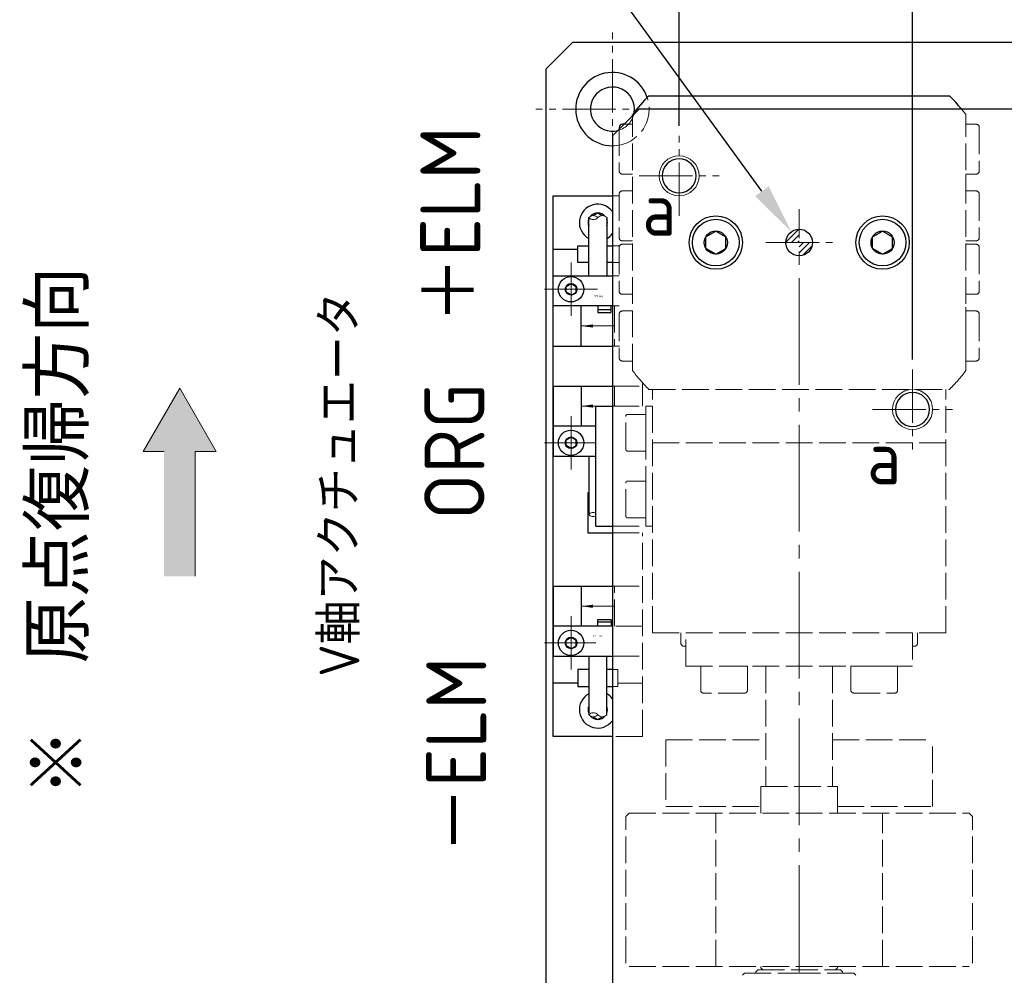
# Model space of a CAD drawing. Header units: millimetres. Extents: x 8809 to 9805, y 1960 to 2646.
# Tile 17 of 48: x 8839 to 8986, y 2313 to 2456. Entities that reach past the tile are written whole.
import ezdxf

# ---------------------------------------------------------------- set-up
doc = ezdxf.new("R2010")
doc.units = ezdxf.units.MM
doc.header["$LTSCALE"] = 0.8
doc.linetypes.add('GEN3', pattern=[6.25, 5, -1.25])
doc.linetypes.add('GEN7', pattern=[13.75, 10, -1.25, 1.25, -1.25])
doc.layers.get('0').update_dxf_attribs({"lineweight": 30})
for name, color, linetype, lineweight in [('3', 6, 'GEN3', 15), ('5', 3, 'Continuous', 15), ('6', 2, 'Continuous', 15), ('7', 4, 'GEN7', 15), ('8', 1, 'Continuous', 15)]:
    doc.layers.add(name, color=color, linetype=linetype, lineweight=lineweight)
doc.styles.get("Standard").update_dxf_attribs({"font": 'ISOCP.SHX', "bigfont": 'EXTFONT.SHX'})
doc.dimstyles.new('GEN-ISO$0', dxfattribs={"dimtxt": 3.2, "dimasz": 2.5, "dimexe": 1, "dimexo": 0.5, "dimgap": 1, "dimtad": 1, "dimdec": 3, "dimdsep": 46, "dimtxsty": 'STANDARD', "dimblk1": 'OPEN', "dimblk2": 'OPEN', "dimsah": 1, "dimcen": 0, "dimclrd": 256, "dimclre": 256, "dimclrt": 2, "dimadec": 0, "dimazin": 0, "dimtp": 0.1, "dimtm": 0.1, "dimtfac": 0.71, "dimtdec": 3, "dimtmove": 0, "dimatfit": 3, "dimldrblk": 'OPEN', "dimfxl": 1, "dimtzin": 0, "dimarcsym": 0})
doc.dimstyles.new('GEN-ISO$3', dxfattribs={"dimtxt": 3.2, "dimasz": 2.5, "dimexe": 1, "dimexo": 0.5, "dimgap": 1, "dimtad": 1, "dimtoh": 1, "dimdec": 3, "dimdsep": 46, "dimtxsty": 'STANDARD', "dimblk2": 'OPEN', "dimcen": 0, "dimclrd": 256, "dimclre": 256, "dimclrt": 2, "dimadec": 0, "dimazin": 0, "dimtp": 0.1, "dimtm": 0.1, "dimtfac": 0.71, "dimtdec": 3, "dimtofl": 0, "dimtmove": 0, "dimatfit": 0, "dimldrblk": 'OPEN', "dimfxl": 1, "dimtzin": 0, "dimarcsym": 0})

# ---------------------------------------------------------------- blocks, each defined once
blk = doc.blocks.new('_OPEN')
at = {"color": 0, "linetype": 'ByBlock'}
for p, q in [((-1, 0.167), (0, 0)), ((0, 0), (-1, -0.167)), ((0, 0), (-1, 0))]:
    blk.add_line(p, q, dxfattribs=at)
blk = doc.blocks.new('*D320')
at = {"layer": '5', "lineweight": -2, "transparency": 16777216}
for p, q in [((8972.41, 2404.96), (8972.41, 2550.36)), ((9182.41, 2404.96), (9182.41, 2550.36)), ((8979.91, 2547.36), (9174.91, 2547.36))]:
    blk.add_line(p, q, dxfattribs=at)
at = {"layer": 'DEFPOINTS', "color": 0, "transparency": 16777216}
for p in [(9182.41, 2547.36), (8972.41, 2403.46), (9182.41, 2403.46)]:
    blk.add_point(p, dxfattribs=at)
at = {"layer": '5', "lineweight": -2, "transparency": 16777216, "xscale": 7.5, "yscale": 7.5, "zscale": 7.5, "rotation": 180}
blk.add_blockref('_OPEN', (8972.41, 2547.36), dxfattribs=at)
at = {"layer": '5', "lineweight": -2, "transparency": 16777216, "xscale": 7.5, "yscale": 7.5, "zscale": 7.5}
blk.add_blockref('_OPEN', (9182.41, 2547.36), dxfattribs=at)
at = {"layer": '5', "color": 2, "transparency": 16777216, "insert": (9077.41, 2555.16), "char_height": 9.6, "attachment_point": 5}
blk.add_mtext('□210', dxfattribs=at)
blk = doc.blocks.new('*D321')
at = {"layer": '5', "lineweight": -2, "transparency": 16777216}
for p, q in [((8937.41, 2439.96), (8937.41, 2574.43)), ((9217.41, 2439.96), (9217.41, 2574.43)), ((8944.91, 2571.43), (9209.91, 2571.43))]:
    blk.add_line(p, q, dxfattribs=at)
at = {"layer": 'DEFPOINTS', "color": 0, "transparency": 16777216}
for p in [(9217.41, 2571.43), (8937.41, 2438.46), (9217.41, 2438.46)]:
    blk.add_point(p, dxfattribs=at)
at = {"layer": '5', "lineweight": -2, "transparency": 16777216, "xscale": 7.5, "yscale": 7.5, "zscale": 7.5, "rotation": 180}
blk.add_blockref('_OPEN', (8937.41, 2571.43), dxfattribs=at)
at = {"layer": '5', "lineweight": -2, "transparency": 16777216, "xscale": 7.5, "yscale": 7.5, "zscale": 7.5}
blk.add_blockref('_OPEN', (9217.41, 2571.43), dxfattribs=at)
at = {"layer": '5', "color": 2, "transparency": 16777216, "insert": (9077.41, 2579.24), "char_height": 9.6, "attachment_point": 5}
blk.add_mtext('□280', dxfattribs=at)
blk = doc.blocks.new('*D326')
at = {"layer": '5', "lineweight": -2, "transparency": 16777216}
for p, q in [((8915.72, 2477.03), (8852.73, 2477.03)), ((8949.82, 2430.14), (8915.72, 2477.03))]:
    blk.add_line(p, q, dxfattribs=at)
at = {"layer": '5', "transparency": 16777216}
blk.add_solid([(8950.83, 2430.88), (8948.81, 2429.41), (8954.23, 2424.08)], dxfattribs=at)
at = {"layer": 'DEFPOINTS', "color": 0, "transparency": 16777216}
for p in [(8954.23, 2424.08), (8956.59, 2420.84)]:
    blk.add_point(p, dxfattribs=at)
at = {"layer": '5', "color": 2, "transparency": 16777216, "insert": (8882.72, 2485.79), "char_height": 9.6, "attachment_point": 5}
blk.add_mtext('V(-122,130)', dxfattribs=at)

msp = doc.modelspace()

# ---------------------------------------------------------------- hatches: boundary and pattern name
at = {"layer": '6'}
msp.add_hatch(color=256, dxfattribs=at).paths.add_polyline_path([(8857.0739, 2391.1737), (8862.5339, 2400.6307), (8867.9939, 2391.1737), (8864.8739, 2391.1737), (8864.8739, 2372.4537), (8860.1939, 2372.4537), (8860.1939, 2391.1737)])
at = {"layer": '8'}
h = msp.add_hatch(dxfattribs=at)
h.set_pattern_fill('ANSI31', color=256, scale=0.2, style=0)
h.set_pattern_definition([(45, (623.8166, -7893.5051), (-0.449012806, 0.449012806), [])])
h.paths.add_polyline_path([(8955.4088, 2424.4582, 0.4142132), (8953.4088, 2422.4582), (8953.4088, 2422.4582), (8955.4088, 2422.4582)])
h.paths.add_polyline_path([(8957.4088, 2422.4582), (8955.4088, 2422.4582), (8955.4088, 2420.4582, 0.41421435)])

# ---------------------------------------------------------------- linework, layer by layer
for p, q in [((8921.4089, 2452.4582), (8917.4089, 2448.4582)), ((8921.4089, 2452.4582), (8917.4089, 2448.4582)), ((9233.4089, 2452.4582), (8921.4089, 2452.4582)), ((9233.4089, 2452.4582), (8921.4089, 2452.4582)), ((8917.4089, 2448.4582), (8917.4089, 2136.4582)), ((8917.4089, 2448.4582), (8917.4089, 2136.4582)), ((8932.8644, 2444.4582), (8977.9532, 2444.4582)), ((8930.4087, 2441.458), (8930.4087, 2441.6218)), ((8929.1589, 2440.2082), (8928.9088, 2440.2082)), ((8928.4088, 2439.7082), (8928.4088, 2439.4581)), ((8917.4089, 2436.9582), (8917.4089, 2328.9582)), ((8917.4089, 2436.9582), (8917.4089, 2328.9582)), ((8918.5087, 2348.4582), (8918.5087, 2429.4582)), ((8918.5087, 2429.4582), (8927.4089, 2429.4582)), ((8924.5216, 2426.5049), (8925.2087, 2426.9016)), ((8925.2087, 2426.9016), (8925.8957, 2426.5049)), ((8923.8587, 2417.4582), (8923.8587, 2426.2084)), ((8926.5587, 2426.2084), (8926.5587, 2417.4582)), ((8941.4088, 2423.3242), (8942.9088, 2424.1902)), ((8942.9088, 2424.1902), (8944.4088, 2423.3242)), ((8966.4088, 2423.3242), (8967.9088, 2424.1902)), ((8967.9088, 2424.1902), (8969.4088, 2423.3242)), ((8941.4088, 2421.5922), (8941.4088, 2423.3242)), ((8944.4088, 2421.5922), (8944.4088, 2423.3242)), ((8966.4088, 2421.5922), (8966.4088, 2423.3242)), ((8969.4088, 2421.5922), (8969.4088, 2423.3242)), ((8918.5087, 2421.4582), (8922.2087, 2421.4582)), ((8922.2087, 2419.4582), (8922.2087, 2421.9582)), ((8922.2087, 2421.9582), (8923.8587, 2421.9582)), ((8926.5587, 2421.9582), (8927.4089, 2421.9582)), ((8942.9088, 2420.7261), (8941.4088, 2421.5922)), ((8942.9088, 2420.7261), (8944.4088, 2421.5922)), ((8967.9088, 2420.7261), (8966.4088, 2421.5922)), ((8967.9088, 2420.7261), (8969.4088, 2421.5922)), ((8923.8587, 2419.4582), (8922.2087, 2419.4582)), ((8927.4089, 2419.4582), (8926.5587, 2419.4582)), ((8918.5087, 2417.4582), (8927.4089, 2417.4582)), ((8918.5087, 2406.9582), (8918.5087, 2417.4582)), ((8920.4587, 2415.8912), (8921.2087, 2416.3242)), ((8920.4587, 2415.0252), (8920.4587, 2415.8912)), ((8921.2087, 2414.5922), (8920.4587, 2415.0252)), ((8921.2087, 2416.3242), (8921.9587, 2415.8912)), ((8921.2087, 2414.5922), (8921.9587, 2415.0252)), ((8921.9587, 2415.0252), (8921.9587, 2415.8912)), ((8927.4089, 2412.9582), (8918.5087, 2412.9582)), ((8922.7087, 2406.9582), (8922.7087, 2412.9582)), ((8925.2087, 2412.9582), (8925.2087, 2411.9582)), ((8927.2087, 2412.3582), (8925.2087, 2412.3582)), ((8925.2087, 2411.9582), (8927.2087, 2411.9582)), ((8927.2087, 2411.9582), (8927.2087, 2412.9582)), ((8918.5087, 2406.9582), (8927.4089, 2406.9582)), ((8918.5087, 2400.9582), (8927.4089, 2400.9582)), ((8918.5087, 2400.9582), (8918.5087, 2390.4582)), ((8918.5087, 2400.9582), (8918.5087, 2390.4582)), ((8922.7087, 2400.9582), (8922.7087, 2394.9582)), ((8924.9087, 2379.9582), (8924.9087, 2397.9582)), ((8924.9087, 2397.9582), (8927.4089, 2397.9582)), ((8924.9087, 2394.9582), (8918.5087, 2394.9582)), ((8920.4587, 2392.8912), (8921.2087, 2393.3242)), ((8920.4587, 2392.0252), (8920.4587, 2392.8912)), ((8921.2087, 2393.3242), (8921.9587, 2392.8912)), ((8921.9587, 2392.0252), (8921.9587, 2392.8912)), ((8921.2087, 2391.5922), (8920.4587, 2392.0252)), ((8921.2087, 2391.5922), (8921.9587, 2392.0252)), ((8918.5087, 2390.4582), (8924.9087, 2390.4582)), ((8923.8587, 2390.4582), (8923.8587, 2381.708)), ((8923.8587, 2384.9582), (8923.7087, 2384.9582)), ((8923.7087, 2384.9582), (8923.7087, 2378.9582)), ((8924.9087, 2379.9582), (8927.4089, 2379.9582)), ((8923.7087, 2378.9582), (8927.4089, 2378.9582)), ((8918.5087, 2370.9582), (8927.4089, 2370.9582)), ((8918.5087, 2370.9582), (8918.5087, 2360.4582)), ((8922.7087, 2370.9582), (8922.7087, 2364.9582)), ((8927.4089, 2364.9582), (8918.5087, 2364.9582)), ((8925.2087, 2365.9582), (8927.2087, 2365.9582)), ((8925.2087, 2364.9582), (8925.2087, 2365.9582)), ((8927.2087, 2365.5582), (8925.2087, 2365.5582)), ((8927.2087, 2365.9582), (8927.2087, 2364.9582)), ((8920.4587, 2362.8912), (8921.2087, 2363.3242)), ((8921.2087, 2363.3242), (8921.9587, 2362.8912)), ((8920.4587, 2362.0252), (8920.4587, 2362.8912)), ((8921.2087, 2361.5922), (8920.4587, 2362.0252)), ((8921.2087, 2361.5922), (8921.9587, 2362.0252)), ((8921.9587, 2362.0252), (8921.9587, 2362.8912)), ((8918.5087, 2360.4582), (8927.4089, 2360.4582)), ((8923.8587, 2360.4582), (8923.8587, 2351.708)), ((8926.5587, 2351.708), (8926.5587, 2360.4582)), ((8923.8587, 2358.4582), (8922.2087, 2358.4582)), ((8922.2087, 2358.4582), (8922.2087, 2355.9582)), ((8927.4089, 2358.4582), (8926.5587, 2358.4582)), ((8922.2087, 2356.4582), (8918.5087, 2356.4582)), ((8922.2087, 2355.9582), (8923.8587, 2355.9582)), ((8926.5587, 2355.9582), (8927.4089, 2355.9582)), ((8924.5216, 2351.4115), (8925.2087, 2351.0148)), ((8925.2087, 2351.0148), (8925.8957, 2351.4115)), ((8927.4089, 2348.4582), (8918.5087, 2348.4582))]:
    msp.add_line(p, q)
at = {"ltscale": 2}
for p, q in [((8927.4089, 2438.4582), (8931.4089, 2442.4582)), ((9223.4089, 2442.4582), (8931.4089, 2442.4582)), ((8927.4089, 2438.4582), (8927.4089, 2146.4582))]:
    msp.add_line(p, q, dxfattribs=at)
at = {"ltscale": 2, "extrusion": (0, 0, -1)}
for centre in [(-8937.4089, 2432.4582), (-8972.4089, 2397.4582)]:
    msp.add_circle(centre, 2.55, dxfattribs=at)
at = {"ltscale": 2}
for centre in [(8942.9088, 2422.4582), (8967.9088, 2422.4582)]:
    msp.add_circle(centre, 4, dxfattribs=at)
for centre, radius in [((8942.9088, 2422.4582), 3.5), ((8967.9088, 2422.4582), 3.5), ((8942.9088, 2422.4582), 1.7321), ((8955.4088, 2422.4582), 2), ((8955.4088, 2422.4582), 2), ((8967.9088, 2422.4582), 1.7321), ((8921.2087, 2415.4582), 1.9), ((8921.2087, 2415.4582), 0.866), ((8921.2087, 2392.4582), 1.9), ((8921.2087, 2392.4582), 0.866), ((8921.2087, 2362.4582), 1.9), ((8921.2087, 2362.4582), 0.866)]:
    msp.add_circle(centre, radius)
for centre, radius, start, end in [((8927.4089, 2442.4582), 5.5, 18.552374, 270), ((8927.4089, 2442.4582), 3.3, 351.302167, 283.992417), ((8955.4088, 2422.4582), 31.5, 135.700208, 142.528281), ((8955.4088, 2422.4582), 31.5, 39.4141, 44.299792), ((8928.9088, 2439.7082), 0.5, 90.0022, 180), ((8925.2087, 2425.4582), 2.75, 36.863394, 240.599649), ((8925.2087, 2425.4582), 1.4434, 41.07702, 138.92298), ((8925.2087, 2425.4582), 1.4434, 159.27787, 200.72213), ((8925.2087, 2425.4582), 1.4434, 339.27787, 20.72213), ((8925.2087, 2425.4582), 2.75, 299.400351, 323.136606), ((8925.2087, 2352.4582), 2.75, 119.400351, 323.136606), ((8925.2087, 2352.4582), 2.75, 36.863394, 60.599649), ((8925.2087, 2352.4582), 1.4434, 159.27787, 200.72213), ((8925.2087, 2352.4582), 1.4434, 339.27787, 20.72213), ((8925.2087, 2352.4582), 1.4434, 221.07702, 318.92298)]:
    msp.add_arc(centre, radius, start, end)
at = {"layer": '3'}
for p, q in [((8930.4087, 2403.2945), (8930.4087, 2441.458)), ((8980.4087, 2403.2943), (8980.4087, 2441.622)), ((8930.4088, 2440.2082), (8929.1589, 2440.2082)), ((8980.4088, 2440.4582), (8980.4088, 2439.9582)), ((8981.9088, 2440.2082), (8980.4088, 2440.2082)), ((8928.4088, 2439.4581), (8928.4088, 2433.2082)), ((8982.4088, 2439.7082), (8982.4088, 2433.2082)), ((8930.4088, 2432.7082), (8928.9088, 2432.7082)), ((8930.4088, 2432.7082), (8928.9088, 2432.7082)), ((8980.4088, 2432.7082), (8981.9088, 2432.7082)), ((8980.4088, 2432.6582), (8980.4088, 2432.1582)), ((8928.4088, 2429.7082), (8928.4088, 2423.2082)), ((8928.4088, 2429.7082), (8928.4088, 2423.2082)), ((8928.9088, 2430.2082), (8928.8789, 2430.2073)), ((8928.9088, 2430.2082), (8928.8789, 2430.2073)), ((8930.4088, 2430.2082), (8928.9088, 2430.2082)), ((8930.4088, 2430.2082), (8928.9088, 2430.2082)), ((8981.9088, 2430.2082), (8980.4088, 2430.2082)), ((8982.4088, 2429.7082), (8982.4088, 2423.2082)), ((8927.4089, 2429.4582), (8928.4088, 2429.4582)), ((8928.4088, 2423.2082), (8928.4089, 2423.1963)), ((8928.9088, 2422.7082), (8930.4088, 2422.7082)), ((8928.9088, 2422.7082), (8930.4088, 2422.7082)), ((8980.4088, 2422.7082), (8981.9088, 2422.7082)), ((8927.4089, 2421.9582), (8928.4088, 2421.9582)), ((8928.4088, 2421.7082), (8928.4088, 2415.2082)), ((8928.4088, 2421.7082), (8928.4088, 2415.2082)), ((8928.9088, 2422.2082), (8928.8789, 2422.2073)), ((8928.9088, 2422.2082), (8928.8789, 2422.2073)), ((8930.4088, 2422.2082), (8928.9088, 2422.2082)), ((8930.4088, 2422.2082), (8928.9088, 2422.2082)), ((8981.9088, 2422.2082), (8980.4088, 2422.2082)), ((8982.4088, 2421.7082), (8982.4088, 2415.2082)), ((8928.4088, 2419.4582), (8927.4089, 2419.4582)), ((8927.4089, 2417.4582), (8928.4088, 2417.4582)), ((8928.4088, 2415.2082), (8928.4096, 2415.1783)), ((8928.9088, 2414.7082), (8930.4088, 2414.7082)), ((8928.9088, 2414.7082), (8930.4088, 2414.7082)), ((8980.4088, 2414.7082), (8981.9088, 2414.7082)), ((8928.4088, 2412.9582), (8927.4089, 2412.9582)), ((8927.7087, 2412.9582), (8927.7087, 2406.9582)), ((8930.4088, 2412.2082), (8928.9088, 2412.2082)), ((8930.4088, 2412.2082), (8928.9088, 2412.2082)), ((8980.4088, 2412.2582), (8980.4088, 2412.7582)), ((8980.4088, 2404.9582), (8980.4088, 2412.2582)), ((8980.4088, 2412.2082), (8981.9088, 2412.2082)), ((8928.4088, 2411.7082), (8928.4088, 2405.2082)), ((8928.4088, 2411.7082), (8928.4088, 2405.2082)), ((8982.4088, 2411.7082), (8982.4088, 2405.2082)), ((8927.4089, 2406.9582), (8928.4758, 2406.9582)), ((8928.9088, 2404.7082), (8930.4088, 2404.7082)), ((8928.9088, 2404.7082), (8930.4088, 2404.7082)), ((8980.4088, 2404.4582), (8980.4088, 2404.9582)), ((8980.4088, 2404.7082), (8981.9088, 2404.7082)), ((8927.4089, 2400.9582), (8931.9087, 2400.9582)), ((8927.7087, 2397.9582), (8927.7087, 2400.9582)), ((8931.9087, 2397.9582), (8931.9087, 2401.4821)), ((8931.9087, 2397.9582), (8931.9087, 2400.9582)), ((8931.9087, 2397.9582), (8931.9087, 2400.9582)), ((8932.8644, 2400.4582), (8977.9532, 2400.4582)), ((8933.4086, 2363.9581), (8933.4086, 2400.4582)), ((8977.4086, 2363.9581), (8977.4086, 2400.4582)), ((8927.4089, 2397.9582), (8933.4087, 2397.9582)), ((8932.4087, 2379.9582), (8932.4087, 2397.9582)), ((8929.4087, 2391.5082), (8929.4087, 2396.4082)), ((8929.7087, 2396.7082), (8932.4087, 2396.7082)), ((8932.4087, 2391.2082), (8932.4087, 2396.7082)), ((8933.4086, 2392.4581), (8977.4086, 2392.4582)), ((8929.7087, 2391.2082), (8932.4087, 2391.2082)), ((8929.4087, 2381.5082), (8929.4087, 2386.4082)), ((8929.7087, 2386.7082), (8932.4087, 2386.7082)), ((8932.4087, 2381.2082), (8932.4087, 2386.7082)), ((8929.7087, 2381.2082), (8932.4087, 2381.2082)), ((8927.4089, 2379.9582), (8933.4087, 2379.9582)), ((8927.4089, 2378.9582), (8931.9087, 2378.9582)), ((8931.9087, 2348.4582), (8931.9087, 2378.9582)), ((8927.4089, 2370.9582), (8931.9087, 2370.9582)), ((8927.7087, 2364.9582), (8927.7087, 2370.9582)), ((8931.9087, 2364.9582), (8927.4089, 2364.9582)), ((8933.4086, 2363.9581), (8977.4086, 2363.9581)), ((8937.6586, 2362.4581), (8937.6586, 2363.9581)), ((8938.4086, 2358.9581), (8938.4086, 2363.9581)), ((8972.4086, 2363.9581), (8972.4086, 2358.9581)), ((8973.1586, 2363.9581), (8973.1586, 2362.4581)), ((8938.1586, 2361.9581), (8938.4086, 2361.9581)), ((8972.4086, 2361.9581), (8972.6586, 2361.9581)), ((8927.4089, 2360.4582), (8931.9087, 2360.4582)), ((8972.4086, 2358.9581), (8938.4086, 2358.9581)), ((8940.6503, 2355.3581), (8940.6503, 2358.9581)), ((8942.1503, 2358.9581), (8940.6503, 2358.9581)), ((8947.6503, 2358.9581), (8946.1503, 2358.9581)), ((8947.6503, 2355.3581), (8947.6503, 2358.9581)), ((8950.4086, 2358.9581), (8950.4086, 2340.9582)), ((8950.4086, 2358.9581), (8950.4086, 2340.9582)), ((8960.4086, 2358.9581), (8960.4086, 2340.9582)), ((8960.4086, 2358.9581), (8960.4086, 2340.9582)), ((8963.1669, 2355.3581), (8963.1669, 2358.9581)), ((8963.1669, 2358.9581), (8964.6669, 2358.9581)), ((8964.6669, 2358.9581), (8968.6669, 2358.9581)), ((8968.6669, 2358.9581), (8970.1669, 2358.9581)), ((8970.1669, 2355.3581), (8970.1669, 2358.9581)), ((8928.2087, 2358.4582), (8927.4089, 2358.4582)), ((8928.2087, 2355.9582), (8928.2087, 2358.4582)), ((8927.4089, 2355.9582), (8928.2087, 2355.9582)), ((8931.9087, 2356.4582), (8928.2087, 2356.4582)), ((8931.9087, 2356.4582), (8928.2087, 2356.4582)), ((8947.2503, 2354.9581), (8941.0503, 2354.9581)), ((8963.5669, 2354.9581), (8969.7669, 2354.9581)), ((8931.9087, 2348.4582), (8927.4089, 2348.4582)), ((8935.4086, 2347.9581), (8935.4086, 2337.9581)), ((8935.4086, 2347.9581), (8935.4086, 2337.9581)), ((8935.4086, 2347.9581), (8950.4086, 2347.9581)), ((8960.4086, 2347.9581), (8975.4086, 2347.9581)), ((8975.4086, 2337.9581), (8975.4086, 2347.9581)), ((8975.4086, 2337.9581), (8975.4086, 2347.9581)), ((8949.6586, 2336.9582), (8949.6586, 2340.9582)), ((8949.6586, 2340.9582), (8961.1586, 2340.9582)), ((8961.1586, 2340.9582), (8961.1586, 2336.9582)), ((8929.9086, 2336.9581), (8929.4086, 2336.4581)), ((8929.9086, 2336.9582), (8980.9086, 2336.9582)), ((8935.4086, 2337.9581), (8949.6586, 2337.9581)), ((8942.9086, 2313.9582), (8942.9086, 2336.9582)), ((8961.1586, 2337.9581), (8975.4086, 2337.9581)), ((8967.9086, 2313.9582), (8967.9086, 2336.9582)), ((8980.9086, 2336.9582), (8981.4086, 2336.4582)), ((8929.4086, 2314.4582), (8929.4086, 2336.4582)), ((8981.4086, 2314.4581), (8981.4086, 2336.4582)), ((8929.9086, 2313.9582), (8980.9086, 2313.9582)), ((8948.9086, 2313.1582), (8949.2086, 2313.4582)), ((8948.9086, 2312.9582), (8948.9086, 2313.1582)), ((8949.2086, 2313.4582), (8961.6086, 2313.4582)), ((8949.6586, 2313.7582), (8949.6586, 2313.9582)), ((8949.9586, 2313.4582), (8949.6586, 2313.7582)), ((8960.8586, 2313.4582), (8961.1586, 2313.7582)), ((8961.1586, 2313.7582), (8961.1586, 2313.9582)), ((8961.6086, 2313.4582), (8961.9086, 2313.1582)), ((8961.9086, 2312.9582), (8961.9086, 2313.1582)), ((8946.9086, 2312.6582), (8947.2086, 2312.9582)), ((8947.2086, 2312.9582), (8955.4086, 2312.9582)), ((8963.6086, 2312.9582), (8955.4086, 2312.9582)), ((8961.9086, 2312.9582), (8963.6086, 2312.9582)), ((8963.9086, 2312.6582), (8963.6086, 2312.9582))]:
    msp.add_line(p, q, dxfattribs=at)
for centre, radius, start, end in [((8927.4089, 2442.4582), 5.5, 270, 18.552374), ((8927.4089, 2442.4582), 3.3, 283.992417, 351.302167), ((8955.4088, 2422.4582), 31.5, 37.472178, 39.4141), ((8981.9088, 2439.7082), 0.5, 0, 89.99822), ((8928.9088, 2433.2082), 0.5, 179.99999, 269.9978), ((8928.9088, 2433.2082), 0.5, 179.99999, 269.9978), ((8981.9088, 2433.2082), 0.5, 270.001776, 0.00001), ((8928.9088, 2429.7082), 0.5, 90.0022, 180), ((8928.9088, 2429.7082), 0.5, 90.0022, 180), ((8981.9088, 2429.7082), 0.5, 0, 89.99822), ((8928.9088, 2423.2082), 0.5, 179.99999, 269.9978), ((8928.9088, 2423.2082), 0.5, 179.99999, 269.9978), ((8981.9088, 2423.2082), 0.5, 270.001776, 0.00001), ((8928.9088, 2421.7082), 0.5, 90.0022, 180), ((8928.9088, 2421.7082), 0.5, 90.0022, 180), ((8981.9088, 2421.7082), 0.5, 0, 89.99822), ((8928.9088, 2415.2082), 0.5, 179.99999, 269.9978), ((8928.9088, 2415.2082), 0.5, 179.99999, 269.9978), ((8981.9088, 2415.2082), 0.5, 270.001776, 0.00001), ((8928.9088, 2411.7082), 0.5, 90.0022, 180.00001), ((8928.9088, 2411.7082), 0.5, 90.0022, 180.00001), ((8981.9088, 2411.7082), 0.5, 359.99999, 89.99822), ((8928.9088, 2405.2082), 0.5, 180, 269.9978), ((8928.9088, 2405.2082), 0.5, 180, 269.9978), ((8981.9088, 2405.2082), 0.5, 270.001776, 0), ((8955.4088, 2422.4582), 31.5, 217.471719, 224.299794), ((8955.4088, 2422.4582), 31.5, 315.700206, 322.527822), ((8929.7087, 2396.4082), 0.3, 90, 180), ((8929.7087, 2391.5082), 0.3, 180, 270), ((8929.7087, 2386.4082), 0.3, 90, 180), ((8929.7087, 2381.5082), 0.3, 180, 270), ((8938.1586, 2362.4581), 0.5, 180.00178, 270), ((8972.6586, 2362.4581), 0.5, 270, 359.998224), ((8941.0503, 2355.3581), 0.4, 180, 270), ((8947.2503, 2355.3581), 0.4, 270, 360), ((8963.5669, 2355.3581), 0.4, 180, 270), ((8969.7669, 2355.3581), 0.4, 270, 360)]:
    msp.add_arc(centre, radius, start, end, dxfattribs=at)
at = {"layer": '6'}
for p, q in [((8927.7087, 2409.9582), (8922.7087, 2409.9582)), ((8857.0739, 2391.1737), (8862.5339, 2400.6307)), ((8867.9939, 2391.1737), (8862.5339, 2400.6307)), ((8927.7087, 2397.9582), (8922.7087, 2397.9582)), ((8860.1939, 2391.1737), (8857.0739, 2391.1737)), ((8864.8739, 2372.4537), (8864.8739, 2391.1737)), ((8864.8739, 2391.1737), (8867.9939, 2391.1737)), ((8927.7087, 2367.9582), (8922.7087, 2367.9582))]:
    msp.add_line(p, q, dxfattribs=at)
at = {"layer": '6', "ltscale": 2, "extrusion": (0, 0, -1)}
for centre in [(-8937.4089, 2432.4582), (-8972.4089, 2397.4582)]:
    msp.add_circle(centre, 3, dxfattribs=at)
at = {"layer": '6'}
for centre, start, end in [((8924.5337, 2425.5886), 42.386337, 137.444385), ((8924.5337, 2425.5886), 42.386337, 137.444385), ((8924.5337, 2426.8281), 222.555615, 317.613663), ((8924.5337, 2426.8281), 222.555615, 317.613663), ((8925.8837, 2425.5886), 42.555615, 137.613663), ((8924.5337, 2381.0883), 65.843271, 137.444385), ((8924.5337, 2381.0883), 65.843271, 137.444385), ((8924.5337, 2382.3278), 222.555615, 294.156729), ((8924.5337, 2382.3278), 222.555615, 294.156729), ((8924.5337, 2351.0883), 42.386337, 137.444385), ((8924.5337, 2351.0883), 42.386337, 137.444385), ((8924.5337, 2352.3278), 222.555615, 317.613663), ((8924.5337, 2352.3278), 222.555615, 317.613663), ((8925.8837, 2352.3278), 222.386337, 317.444385)]:
    msp.add_arc(centre, 0.9163, start, end, dxfattribs=at)
for points in [[(8924.5087, 2409.7212), (8924.5087, 2410.1952), (8922.7087, 2409.9582)], [(8924.5087, 2398.1952), (8924.5087, 2397.7212), (8922.7087, 2397.9582)], [(8924.5087, 2368.1952), (8924.5087, 2367.7212), (8922.7087, 2367.9582)]]:
    msp.add_solid(points, dxfattribs=at)
at = {"layer": '7'}
for p, q in [((8927.4089, 2430.9582), (8927.4089, 2453.9582)), ((8938.9089, 2442.4582), (8915.9089, 2442.4582)), ((8937.4089, 2426.4582), (8937.4089, 2438.4582)), ((8931.4089, 2432.4582), (8943.4089, 2432.4582)), ((8950.4087, 2422.4582), (8960.4087, 2422.4582)), ((8950.4087, 2422.4582), (8960.4087, 2422.4582)), ((8921.2087, 2411.4582), (8921.2087, 2419.4582)), ((8921.2087, 2414.0832), (8921.2087, 2416.8332)), ((8917.2087, 2415.4582), (8925.1833, 2415.4582)), ((8922.5837, 2415.4582), (8919.8337, 2415.4582)), ((8972.4089, 2403.4582), (8972.4089, 2391.4582)), ((8966.4089, 2397.4582), (8978.4089, 2397.4582)), ((8921.2087, 2388.4582), (8921.2087, 2396.4582)), ((8921.2087, 2393.8332), (8921.2087, 2391.0832)), ((8917.2087, 2392.4582), (8924.9087, 2392.4582)), ((8922.5837, 2392.4582), (8919.8337, 2392.4582)), ((8921.2087, 2358.4582), (8921.2087, 2366.4582)), ((8921.2087, 2363.8332), (8921.2087, 2361.0832)), ((8917.2087, 2362.4582), (8924.9087, 2362.4582)), ((8922.5837, 2362.4582), (8919.8337, 2362.4582))]:
    msp.add_line(p, q, dxfattribs=at)
at = {"layer": '7', "ltscale": 2}
msp.add_line((8955.4086, 2203.1406), (8955.4088, 2427.4581), dxfattribs=at)

# ---------------------------------------------------------------- texts
at = {"layer": '6'}
for s, height, p in [('＋ELM', 9, (8907.6131, 2410.4199)), ('※\u3000原点復帰方向', 9, (8848.9015, 2339.6067)), ('V軸アクチュエータ', 6, (8889.4866, 2357.3957)), ('ORG', 9, (8908.2196, 2380.8969)), ('－ELM', 9, (8908.4961, 2330.9744))]:
    msp.add_text(s, height=height, rotation=90, dxfattribs=at).set_placement(p)
for p in [(8931.904, 2423.4703), (8965.6075, 2386.2354)]:
    msp.add_text('a', height=8, dxfattribs=at).set_placement(p)
at = {"layer": '6', "width": 0.9}
for rotation, p in [(180, (8925.9797, 2414.5767)), (360, (8924.4497, 2363.3397))]:
    msp.add_text('PM-L24', height=0.3, rotation=rotation, dxfattribs=at).set_placement(p)

# ---------------------------------------------------------------- dimensions: what is measured, and where the dimension line sits
at = {"layer": '5'}
for base, p1, p2, picture, middle in [((9217.4089, 2571.4347), (8937.4089, 2438.4582), (9217.4089, 2438.4582), '*D321', (9077.4089, 2579.2357)), ((9182.4089, 2547.3631), (8972.4089, 2403.4582), (9182.4089, 2403.4582), '*D320', (9077.4089, 2555.1641))]:
    dim = msp.add_linear_dim(base=base, p1=p1, p2=p2, text='□<>', dimstyle='GEN-ISO$0', override={"dimscale": 3, "dimarcsym": 1}, dxfattribs=at)
    dim.commit()
    dim.dimension.update_dxf_attribs({"geometry": picture, "text_midpoint": middle})
dim = msp.add_diameter_dim_2p(p1=(8956.5851, 2420.8407), p2=(8954.2325, 2424.0757), text='V(-122,130)', dimstyle='GEN-ISO$3', override={"dimscale": 3, "dimarcsym": 1}, dxfattribs=at)
dim.commit()
dim.dimension.update_dxf_attribs({"geometry": '*D326', "text_midpoint": (8882.7243, 2477.0283), "dimtype": 163})

doc.saveas('drawing.dxf')
